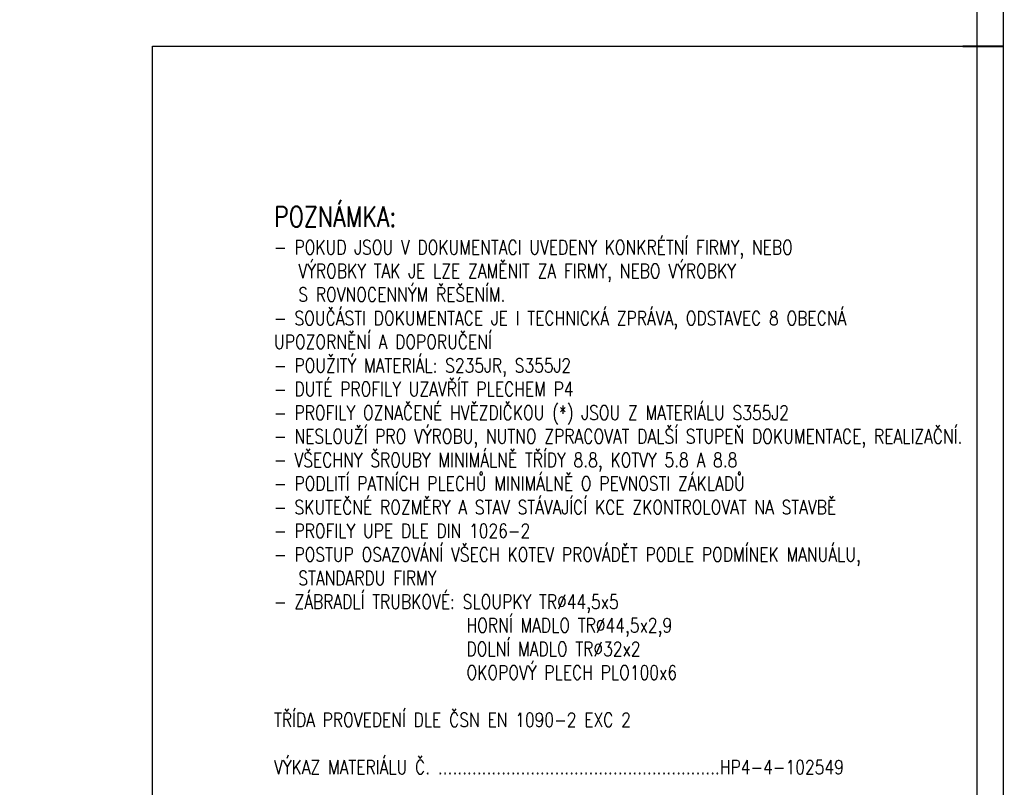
# Paper-space layout 'Layout1' of a CAD drawing. Extents: x -2 to 1243, y -36 to 596.
# Tile 66 of 84: x 808 to 1051, y 114 to 304. Entities that reach past the tile are written whole.
import ezdxf
from ezdxf.enums import TextEntityAlignment as Align

# ---------------------------------------------------------------- set-up
doc = ezdxf.new("R2010")
doc.units = 0
doc.layers.get('DEFPOINTS').update_dxf_attribs({"color": 132, "linetype": 'CONTINUOUS'})
doc.layers.add('RAMECEK_HP', color=251, linetype='CONTINUOUS')
doc.layers.add('SS_TEXT35', color=2, linetype='CONTINUOUS', lineweight=35)
doc.styles.add('ROMANS', font='romans.shx', dxfattribs={"width": 0.8})

# ---------------------------------------------------------------- blocks, each defined once
blk = doc.blocks.new('*U6')
at = {"layer": 'DEFPOINTS'}
blk.add_lwpolyline([(1051, 0), (841, 0), (841, 297), (1051, 297)], close=True, dxfattribs=at)
at = {"layer": 'RAMECEK_HP', "lineweight": 35, "const_width": 0.35}
for points in [[(0, 594), (0, 0), (1051, 0), (1051, 594)], [(6.5, 587.5), (6.5, 6.5), (1044.5, 6.5), (1044.5, 587.5)]]:
    blk.add_lwpolyline(points, close=True, dxfattribs=at)
at = {"layer": 'RAMECEK_HP', "lineweight": 50, "const_width": 0.5}
blk.add_lwpolyline([(1051, 297), (1041, 297)], dxfattribs=at)
blk.add_lwpolyline([(1051, 297), (1041, 297)], dxfattribs=at)
at = {"layer": 'DEFPOINTS', "style": 'ROMANS', "width": 0.8}
blk.add_attdef('TISK', text='', height=10, dxfattribs=at).set_placement((1051, -33), align=Align.RIGHT)

psp = doc.layouts.get("Layout1")

# ---------------------------------------------------------------- block references
at = {"layer": 'RAMECEK_HP'}
psp.add_blockref('*U6', (0, 0), dxfattribs=at)

# ---------------------------------------------------------------- texts
at = {"layer": 'SS_TEXT35', "insert": (871, 117.25), "char_height": 3.5, "attachment_point": 7, "style": 'ROMANS'}
psp.add_mtext_dynamic_manual_height_columns('\\pxt1.71429;{\\H1.42857x;\\C4;POZNÁMKA:\\H0.7x;\\P\\pt1.71429,2;}- POKUD JSOU V\\~DOKUMENTACI UVEDENY KONKRÉTNÍ FIRMY, NEBO ^I^IVÝROBKY TAK JE LZE ZAMĚNIT ZA FIRMY, NEBO VÝROBKY ^I^I^IS\\~ROVNOCENNÝM ŘEŠENÍM.\\P- SOUČÁSTI DOKUMENTACE JE I TECHNICKÁ ZPRÁVA, ODSTAVEC 8 OBECNÁ UPOZORNĚNÍ A DOPORUČENÍ\\P\\pb0.25,t1.71429;- POUŽITÝ MATERIÁL: S235JR, S355J2\\P- DUTÉ PROFILY UZAVŘÍT PLECHEM P4\\P{\\A1;- PROFILY OZNAČENÉ HVĚZDIČKOU (*) JSOU Z MATERIÁLU S355J2\\P}- NESLOUŽÍ PRO VÝROBU, NUTNO ZPRACOVAT DALŠÍ STUPEŇ DOKUMENTACE, REALIZAČNÍ.\\P- VŠECHNY ŠROUBY MINIMÁLNĚ TŘÍDY 8.8, KOTVY 5.8 A 8.8\\P- PODLITÍ PATNÍCH PLECHŮ MINIMÁLNĚ O PEVNOSTI ZÁKLADŮ\\P- SKUTEČNÉ ROZMĚRY A STAV STÁVAJÍCÍ KCE ZKONTROLOVAT NA STAVBĚ\\P- PROFILY UPE DLE DIN 1026-2\\P- POSTUP OSAZOVÁNÍ VŠECH KOTEV PROVÁDĚT PODLE PODMÍNEK MANUÁLU, ^ISTANDARDU FIRMY\\P\\pt1.71429,15;- ZÁBRADLÍ TRUBKOVÉ: SLOUPKY TR%%C44,5x5\\P\\pt1.71429,13.571;^I^IHORNÍ MADLO TR%%C44,5x2,9\\P\\pql;^I^IDOLNÍ MADLO TR%%C32x2\\P\\pq*,t1.71429,13.57143,15;^I^IOKOPOVÝ PLECH PLO100x6\\P\\pt1.71429;\\PTŘÍDA PROVEDENÍ DLE ČSN EN 1090-2 EXC 2\\P\\PVÝKAZ MATERIÁLU Č. ..........................................................HP4-4-102549', width=171.23819, gutter_width=17.5, heights=[216.8011], dxfattribs=at)

doc.saveas('drawing.dxf')
